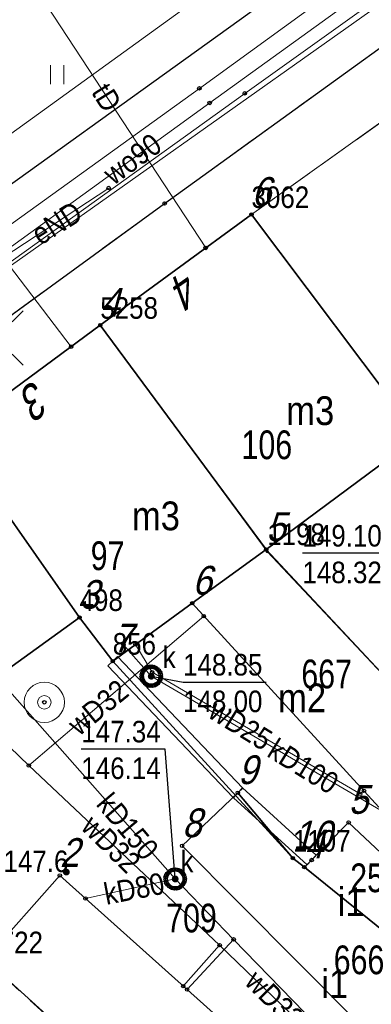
# Model space of a CAD drawing. Header units: metres. Extents: x 5548743 to 5556416, y 5707500 to 5714000.
# Tile 200 of 244: x 5554460 to 5554478, y 5710460 to 5710511. Entities that reach past the tile are written whole.
import ezdxf
from ezdxf.enums import TextEntityAlignment as Align

# ---------------------------------------------------------------- set-up
doc = ezdxf.new("R2010")
doc.units = ezdxf.units.M
for name, pattern in [('1.5_0.75', [2.25, 1.5, -0.75]), ('2.25_0.75', [3, 2.25, -0.75]), ('219-1000', [0])]:
    doc.linetypes.add(name, pattern=pattern)
doc.layers.get('0').update_dxf_attribs({"color": 2, "lineweight": 5})
doc.styles.get("Standard").update_dxf_attribs({"font": 'Working1250', "width": 0.75})
doc.linetypes.add('otdn_1000', pattern='A,7,0,[21,ksztalty.shx,S=0.7,R=0,X=0,Y=0]', length=7)

# ---------------------------------------------------------------- blocks, each defined once
blk = doc.blocks.new('PUNKTBUD')
at = {"color": 0}
blk.add_circle((0, 0), 0.09, dxfattribs=at)
blk = doc.blocks.new('203')
at = {"linetype": 'Continuous', "lineweight": 0}
h = blk.add_hatch(color=0, dxfattribs=at)
edge = h.paths.add_edge_path()
edge.add_arc((0, 0), 0.09, 0, 360)
blk = doc.blocks.new('US22')
at = {"color": 0, "linetype": 'Continuous', "lineweight": 0}
blk.add_circle((0, 0), 0.4, dxfattribs=at)
blk = doc.blocks.new('SM01')
at = {"color": 0, "linetype": 'Continuous', "lineweight": 13}
for p, q in [((-0.848, 0.848), (-1.414, 1.414)), ((0.849, 0.848), (1.414, 1.414)), ((-0.848, -0.849), (-1.414, -1.414)), ((0.849, -0.849), (1.414, -1.414))]:
    blk.add_line(p, q, dxfattribs=at)
blk.add_circle((0, 0), 0.35, dxfattribs=at)
blk = doc.blocks.new('PW01')
at = {"linetype": 'Continuous', "lineweight": 13}
h = blk.add_hatch(color=0, dxfattribs=at)
edge = h.paths.add_edge_path()
edge.add_arc((0, 0), 0.18, 0, 360)
blk = doc.blocks.new('US13')
at = {"color": 0, "linetype": 'Continuous', "lineweight": 13}
for radius in [1.05, 0.35]:
    blk.add_circle((0, 0), radius, dxfattribs=at)
blk = doc.blocks.new('TU04')
at = {"color": 0, "linetype": 'Continuous', "lineweight": 13}
for p, q in [((0, 0), (0, 1)), ((0.7, 0), (0.7, 1))]:
    blk.add_line(p, q, dxfattribs=at)
blk = doc.blocks.new('PIKIETAW1891')
at = {"color": 0}
blk.add_circle((0, 0), 0.09, dxfattribs=at)

msp = doc.modelspace()

# ---------------------------------------------------------------- linework, layer by layer
at = {"layer": '218-kontur użytku gruntowego', "color": 3, "linetype": 'CONTINUOUS', "lineweight": 18, "flags": 128}
for points in [[(5554450.01, 5710498.41), (5554497.13, 5710532.48)], [(5554497.13, 5710532.48), (5554450.01, 5710498.41)], [(5554478.92, 5710505.94), (5554471.81, 5710500.87)], [(5554471.81, 5710500.87), (5554478.92, 5710505.94)], [(5554471.81, 5710500.87), (5554463.92, 5710495.09)], [(5554463.92, 5710495.09), (5554471.81, 5710500.87)], [(5554463.92, 5710495.09), (5554456.15, 5710489.37)], [(5554456.15, 5710489.37), (5554463.92, 5710495.09)], [(5554457.92, 5710461.98), (5554473, 5710448.34)], [(5554473, 5710448.34), (5554457.92, 5710461.98)]]:
    msp.add_lwpolyline(points, dxfattribs=at)
at = {"layer": '219-działka ewidencyjna', "color": 7, "linetype": '219-1000', "lineweight": 18, "flags": 128}
for points in [[(5554497.13, 5710532.48), (5554450.01, 5710498.41)], [(5554478.92, 5710505.94), (5554471.81, 5710500.87)], [(5554471.81, 5710500.87), (5554463.92, 5710495.09)], [(5554471.81, 5710500.87), (5554480.53, 5710489.29)], [(5554463.92, 5710495.09), (5554456.15, 5710489.37)], [(5554463.92, 5710495.09), (5554472.63, 5710483.28)], [(5554456.15, 5710489.37), (5554462.84, 5710479.84)], [(5554472.63, 5710483.28), (5554494.19, 5710460.34)], [(5554462.84, 5710479.84), (5554464.57, 5710477.56)], [(5554464.57, 5710477.56), (5554473.97, 5710467.28)], [(5554473.97, 5710467.28), (5554479.42, 5710462.9)], [(5554473, 5710448.34), (5554457.92, 5710461.98)]]:
    msp.add_lwpolyline(points, dxfattribs=at)
at = {"layer": '312-budynek ewidencyjny', "color": 7, "linetype": 'CONTINUOUS', "lineweight": 35, "flags": 128}
for points in [[(5554463.92, 5710495.09), (5554471.81, 5710500.87)], [(5554471.81, 5710500.87), (5554480.53, 5710489.28)], [(5554456.15, 5710489.37), (5554463.92, 5710495.09)], [(5554472.58, 5710483.38), (5554463.92, 5710495.09)], [(5554463.92, 5710495.09), (5554472.58, 5710483.38)], [(5554456.15, 5710489.37), (5554462.84, 5710479.84)], [(5554462.84, 5710479.84), (5554456.15, 5710489.37)], [(5554480.53, 5710489.28), (5554472.58, 5710483.38)], [(5554468.72, 5710480.58), (5554472.58, 5710483.38)], [(5554472.58, 5710483.38), (5554468.72, 5710480.58)], [(5554472.58, 5710483.38), (5554481.78, 5710473.54)], [(5554468.72, 5710480.58), (5554464.57, 5710477.56)], [(5554478.45, 5710469.94), (5554468.72, 5710480.58)], [(5554462.84, 5710479.84), (5554451.89, 5710471.93)], [(5554464.57, 5710477.56), (5554462.84, 5710479.84)], [(5554468.19, 5710467.92), (5554471.1, 5710470.69)], [(5554471.1, 5710470.69), (5554473.97, 5710467.28)], [(5554474.57, 5710466.81), (5554476.88, 5710469.14)], [(5554476.88, 5710469.14), (5554481.4, 5710464.9)], [(5554483.24, 5710452.79), (5554468.19, 5710467.92)], [(5554473.97, 5710467.28), (5554474.57, 5710466.81)], [(5554474.57, 5710466.81), (5554479.42, 5710462.9)], [(5554479.42, 5710462.9), (5554474.57, 5710466.81)], [(5554457.92, 5710461.98), (5554461.81, 5710466.37)], [(5554461.81, 5710466.37), (5554476.97, 5710452.79)], [(5554473, 5710448.34), (5554457.92, 5710461.98)]]:
    msp.add_lwpolyline(points, dxfattribs=at)
at = {"layer": 'chodnik', "color": 7, "linetype": '1.5_0.75', "lineweight": 18, "flags": 128}
for points in [[(5554443.41, 5710483.75), (5554443.48, 5710483.32), (5554444.89, 5710481.41), (5554456.15, 5710489.37), (5554463.92, 5710495.09), (5554471.81, 5710500.87), (5554478.92, 5710505.94), (5554487.22, 5710511.83), (5554494.74, 5710517.27), (5554502.24, 5710522.68), (5554509.44, 5710527.98), (5554517.53, 5710533.78), (5554523.91, 5710538.26), (5554526.95, 5710540.3), (5554530.39, 5710542.48), (5554529.99, 5710543.17), (5554531.67, 5710544.37), (5554540.15, 5710548.3), (5554542.17, 5710544.15), (5554543.16, 5710544.62), (5554541.6, 5710547.89), (5554545.78, 5710549.93), (5554545.46, 5710550.59), (5554552.12, 5710553.48), (5554553.39, 5710550.56), (5554546.96, 5710547.54), (5554547.39, 5710546.68), (5554550.44, 5710548.15), (5554556.72, 5710551.2), (5554557.91, 5710550.65), (5554560.57, 5710542.33), (5554562.25, 5710537.06), (5554562.95, 5710534.86), (5554564.19, 5710535.17), (5554563.68, 5710537.46), (5554563.06, 5710540.12), (5554562.14, 5710542.87), (5554557.72, 5710555.64), (5554557.27, 5710556.62), (5554556.75, 5710557.41), (5554555.64, 5710558.2), (5554554.78, 5710558.61), (5554553.78, 5710558.9), (5554553.05, 5710558.68), (5554534.16, 5710549.88), (5554521.64, 5710540.81), (5554505.22, 5710528.95), (5554488.48, 5710516.77), (5554467.28, 5710501.44), (5554443.47, 5710484.11)], [(5554534.68, 5710444.02), (5554533.44, 5710447.83), (5554532.74, 5710450.32), (5554532.25, 5710453.02), (5554531.99, 5710455.98), (5554532.08, 5710458.09), (5554525.34, 5710462.38), (5554524.61, 5710462.94), (5554522.83, 5710461.38), (5554527.34, 5710458.21), (5554523.68, 5710452.82), (5554522.68, 5710451.26), (5554522.17, 5710451.09), (5554521.72, 5710451.23), (5554520.3, 5710452.13), (5554518.05, 5710448.36), (5554519.95, 5710447.14), (5554517.57, 5710443.57), (5554517.24, 5710443.09), (5554516.84, 5710442.79), (5554516.38, 5710442.77), (5554515.07, 5710443.57), (5554513.04, 5710440.34), (5554514.26, 5710439.58), (5554514.56, 5710439.21), (5554514.45, 5710438.79), (5554514.05, 5710438.35), (5554513.16, 5710438.21), (5554511.84, 5710438.35), (5554499.44, 5710441.37), (5554492.31, 5710443.8), (5554488.5, 5710446.13), (5554485.15, 5710442.98), (5554480.02, 5710444.15), (5554476.84, 5710445.73), (5554473, 5710448.34), (5554458, 5710461.89), (5554454.24, 5710466.61), (5554453.01, 5710470.45), (5554451.89, 5710471.93), (5554444.93, 5710481.42), (5554444.35, 5710480.94), (5554441.8, 5710479.11), (5554450.83, 5710465.49), (5554462.77, 5710454.82), (5554472.06, 5710446.49), (5554474.79, 5710444.72), (5554479.98, 5710442.38), (5554485.01, 5710441.4), (5554491.58, 5710441.36), (5554502.71, 5710438.14), (5554511.32, 5710435.72), (5554512.21, 5710435.29), (5554516.44, 5710435.55), (5554519.7, 5710437.6), (5554520.86, 5710439.17), (5554523.35, 5710439.77), (5554534.99, 5710442.97)]]:
    msp.add_lwpolyline(points, close=True, dxfattribs=at)
at = {"layer": 'jezdnia', "color": 7, "linetype": '2.25_0.75', "lineweight": 18, "flags": 128}
for points in [[(5554412.43, 5710514.29), (5554408.24, 5710510.92), (5554418.66, 5710508.44), (5554419.59, 5710509.15), (5554420.38, 5710509.5), (5554421.46, 5710509.6), (5554422.36, 5710509.47), (5554423.16, 5710509.24), (5554423.89, 5710508.85), (5554424.46, 5710508.45), (5554428.69, 5710502.64), (5554439.05, 5710488.34), (5554439.27, 5710487.75), (5554439.32, 5710487.1), (5554439.14, 5710486.55), (5554438.1, 5710485.76), (5554437.65, 5710485.71), (5554436.85, 5710485.85), (5554441.68, 5710479.01), (5554444.19, 5710480.86), (5554442.45, 5710483.36), (5554443.47, 5710484.11), (5554467.28, 5710501.44), (5554488.48, 5710516.77), (5554505.22, 5710528.95), (5554521.64, 5710540.81), (5554534.16, 5710549.88), (5554542.28, 5710555.84), (5554542.73, 5710556.08), (5554548.69, 5710558.31), (5554550.14, 5710558.79), (5554550.8, 5710559.03), (5554551.51, 5710559.12), (5554552.37, 5710559.08), (5554553.78, 5710558.9), (5554554.78, 5710558.61), (5554555.64, 5710558.2), (5554556.75, 5710557.41), (5554557.27, 5710556.62), (5554557.72, 5710555.64), (5554562.19, 5710557.43), (5554562.14, 5710560.52), (5554558, 5710570.33), (5554557.22, 5710570.54), (5554556.66, 5710571.02), (5554556.14, 5710571.5), (5554555.73, 5710572.18), (5554551.34, 5710570.77), (5554551.5, 5710569.95), (5554551.48, 5710569.22), (5554551.26, 5710568.27), (5554550.9, 5710567.4), (5554550.49, 5710566.63), (5554550, 5710565.93), (5554549.32, 5710565.24), (5554547.89, 5710564.5), (5554545.11, 5710563.32), (5554541.28, 5710561.94), (5554534.34, 5710559.41), (5554531.12, 5710560.98), (5554521.77, 5710557.63), (5554514.14, 5710555.67), (5554512.15, 5710552.94), (5554509.31, 5710551.99), (5554508.96, 5710551.99), (5554508.15, 5710552.25), (5554507.64, 5710552.54), (5554506.95, 5710553.08), (5554506.33, 5710553.74), (5554505.62, 5710554.6), (5554504.27, 5710557.08), (5554503.76, 5710559.81), (5554500.07, 5710560.85), (5554495.64, 5710558.86), (5554496.41, 5710557.66), (5554496.92, 5710556.29), (5554497.23, 5710555.1), (5554497.4, 5710553.9), (5554497.47, 5710552.1), (5554497.29, 5710550.89), (5554497.03, 5710549.78), (5554496.59, 5710548.91), (5554496.04, 5710547.96), (5554495.73, 5710547.56), (5554494.8, 5710547.25), (5554491.67, 5710548.63), (5554486.93, 5710547.1), (5554485.39, 5710546.56), (5554480.26, 5710544.86), (5554478.27, 5710541.32), (5554476.06, 5710540.6), (5554472.16, 5710539.33), (5554470.22, 5710538.71), (5554468.48, 5710538.32), (5554467.02, 5710538.21), (5554465.68, 5710538.2), (5554464.68, 5710538.33), (5554463.62, 5710538.55), (5554462.32, 5710538.98), (5554460.78, 5710539.89), (5554459.64, 5710540.79), (5554459.04, 5710541.45), (5554456.35, 5710545.55), (5554450.55, 5710542.97), (5554450.88, 5710541.78), (5554451.08, 5710540.23), (5554451.01, 5710538.73), (5554450.66, 5710537.42), (5554450.07, 5710535.93), (5554449.39, 5710534.73), (5554448.6, 5710533.68), (5554447.4, 5710532.83), (5554442.88, 5710530.78), (5554440.1, 5710529.43), (5554437.5, 5710528.21), (5554433.01, 5710525.89), (5554428.59, 5710523.58), (5554424.16, 5710521.11), (5554422.19, 5710520.04), (5554421.57, 5710519.67), (5554417.2, 5710517.18), (5554414.65, 5710515.66)], [(5554428.71, 5710509.3), (5554428.68, 5710510.32), (5554428.8, 5710511.3), (5554429.18, 5710512.41), (5554429.41, 5710512.9), (5554429.89, 5710513.58), (5554430.34, 5710514.03), (5554432.33, 5710515.38), (5554437.11, 5710517.92), (5554442.07, 5710520.41), (5554445.81, 5710522.28), (5554447.94, 5710523.14), (5554451.04, 5710524.57), (5554456.41, 5710526.65), (5554473.26, 5710533.11), (5554474.12, 5710533.41), (5554478.09, 5710534.93), (5554483.66, 5710536.94), (5554498.64, 5710542.03), (5554516.16, 5710548.01), (5554516.93, 5710548), (5554517.64, 5710547.84), (5554518.12, 5710547.63), (5554518.49, 5710547.33), (5554518.69, 5710546.82), (5554518.62, 5710546.31), (5554518.49, 5710545.68), (5554518.25, 5710545.11), (5554502.01, 5710533.41), (5554499.18, 5710531.28), (5554480.51, 5710517.72), (5554457.35, 5710501.07), (5554454.86, 5710499.22), (5554446.83, 5710493.37), (5554446.13, 5710492.94), (5554445.39, 5710492.65), (5554444.53, 5710492.46), (5554443.54, 5710492.36), (5554442.75, 5710492.37), (5554441.95, 5710492.65), (5554440.44, 5710493.3), (5554439.31, 5710494.14), (5554438.58, 5710494.97), (5554431.32, 5710505.12), (5554431.12, 5710505.17), (5554429.18, 5710508.02), (5554428.85, 5710508.67)]]:
    msp.add_lwpolyline(points, close=True, dxfattribs=at)
at = {"layer": 'krawężnik', "color": 7, "linetype": 'CONTINUOUS', "lineweight": 25, "flags": 128}
for points in [[(5554444.89, 5710481.41), (5554444.19, 5710480.86), (5554442.45, 5710483.36), (5554443.47, 5710484.11), (5554467.28, 5710501.44), (5554488.48, 5710516.77), (5554505.22, 5710528.95), (5554521.64, 5710540.81), (5554534.16, 5710549.88), (5554542.28, 5710555.84), (5554542.73, 5710556.08), (5554548.69, 5710558.31), (5554550.14, 5710558.79), (5554550.8, 5710559.03), (5554551.51, 5710559.12), (5554552.37, 5710559.08), (5554553.78, 5710558.9), (5554554.78, 5710558.61), (5554555.64, 5710558.2), (5554556.75, 5710557.41), (5554557.27, 5710556.62), (5554557.72, 5710555.64)], [(5554480.51, 5710517.72), (5554457.35, 5710501.07), (5554454.86, 5710499.22), (5554446.83, 5710493.37), (5554446.13, 5710492.94), (5554445.39, 5710492.65), (5554444.53, 5710492.46), (5554443.54, 5710492.36), (5554442.75, 5710492.37)]]:
    msp.add_lwpolyline(points, dxfattribs=at)
at = {"layer": 'przewód elektroenergetyczny podziemny', "color": 1, "linetype": 'CONTINUOUS', "lineweight": 18, "flags": 128}
for points in [[(5554449.63, 5710491.59), (5554456.84, 5710496.68), (5554471.46, 5710507.19), (5554495.34, 5710524.27)], [(5554462.4, 5710493.97), (5554458.85, 5710498.63), (5554464.36, 5710502.25)]]:
    msp.add_lwpolyline(points, dxfattribs=at)
at = {"layer": 'przewód kanalizacyjny', "color": 34, "linetype": 'CONTINUOUS', "lineweight": 18, "flags": 128}
for points in [[(5554427.48, 5710507.46), (5554436.43, 5710495.7), (5554438.67, 5710497.03), (5554439.81, 5710495.23), (5554440.65, 5710493.91), (5554443.63, 5710489.11), (5554469.09, 5710507.45), (5554490.58, 5710523.05)], [(5554465.13, 5710478.41), (5554466.58, 5710476.77), (5554479.88, 5710469)], [(5554458.52, 5710476.72), (5554467.83, 5710466.19)], [(5554467.83, 5710466.19), (5554463.15, 5710465.17)], [(5554467.83, 5710466.19), (5554470.88, 5710463.04)], [(5554470.88, 5710463.04), (5554468.45, 5710460.42)], [(5554470.88, 5710463.04), (5554476.44, 5710457.31)]]:
    msp.add_lwpolyline(points, dxfattribs=at)
at = {"layer": 'przewód telekomunikacyjny podziemny', "color": 30, "linetype": 'CONTINUOUS', "lineweight": 18, "flags": 128}
for points in [[(5554450.27, 5710491.85), (5554495.84, 5710524.13)], [(5554453.88, 5710522.82), (5554469.42, 5710499.12)]]:
    msp.add_lwpolyline(points, dxfattribs=at)
at = {"layer": 'przewód wodociągowy', "color": 5, "linetype": 'CONTINUOUS', "lineweight": 18, "flags": 128}
for points in [[(5554556.04, 5710561.88), (5554535.46, 5710553.29), (5554511.24, 5710536.47), (5554507.09, 5710533.72), (5554491.27, 5710522.32), (5554469.63, 5710506.69), (5554453.15, 5710494.76)], [(5554460.19, 5710472.11), (5554469.32, 5710479.91)], [(5554465.76, 5710478.43), (5554466.63, 5710476.98), (5554477.48, 5710470.63), (5554477.68, 5710470.79)], [(5554458.7, 5710473.56), (5554460.19, 5710472.11)], [(5554460.19, 5710472.11), (5554470.15, 5710462.74)], [(5554470.15, 5710462.74), (5554468.25, 5710460.6)], [(5554470.15, 5710462.74), (5554475.27, 5710457.79)]]:
    msp.add_lwpolyline(points, dxfattribs=at)
at = {"layer": 'rzedna-Atr2', "color": 7, "flags": 128}
for points in [[(5554479.95, 5710483.88), (5554478.8, 5710483.19), (5554474.469, 5710483.19)], [(5554466.58, 5710476.77), (5554468.24, 5710476.46), (5554472.571, 5710476.46)], [(5554467.83, 5710466.19), (5554467.31, 5710472.97), (5554462.932, 5710472.97)]]:
    msp.add_lwpolyline(points, dxfattribs=at)
at = {"layer": 'studnia kanalizacyjna', "color": 34, "linetype": 'CONTINUOUS', "lineweight": 18, "flags": 128}
for points in [[(5554467.08, 5710476.78), (5554467.08, 5710476.68), (5554467.05, 5710476.58), (5554466.99, 5710476.49), (5554466.92, 5710476.4), (5554466.84, 5710476.34), (5554466.75, 5710476.29), (5554466.65, 5710476.27), (5554466.55, 5710476.27), (5554466.45, 5710476.28), (5554466.34, 5710476.33), (5554466.26, 5710476.39), (5554466.19, 5710476.47), (5554466.13, 5710476.56), (5554466.1, 5710476.66), (5554466.08, 5710476.76), (5554466.09, 5710476.86), (5554466.12, 5710476.96), (5554466.18, 5710477.05), (5554466.25, 5710477.13), (5554466.32, 5710477.19), (5554466.42, 5710477.24), (5554466.52, 5710477.27), (5554466.62, 5710477.27), (5554466.72, 5710477.25), (5554466.82, 5710477.2), (5554466.91, 5710477.14), (5554466.98, 5710477.07), (5554467.04, 5710476.98), (5554467.07, 5710476.88)], [(5554468.33, 5710466.2), (5554468.32, 5710466.1), (5554468.29, 5710466), (5554468.23, 5710465.91), (5554468.17, 5710465.83), (5554468.09, 5710465.77), (5554467.99, 5710465.71), (5554467.89, 5710465.69), (5554467.79, 5710465.69), (5554467.69, 5710465.71), (5554467.59, 5710465.76), (5554467.51, 5710465.81), (5554467.43, 5710465.89), (5554467.37, 5710465.98), (5554467.34, 5710466.08), (5554467.33, 5710466.18), (5554467.33, 5710466.28), (5554467.36, 5710466.38), (5554467.42, 5710466.47), (5554467.49, 5710466.55), (5554467.57, 5710466.62), (5554467.67, 5710466.67), (5554467.77, 5710466.69), (5554467.87, 5710466.69), (5554467.97, 5710466.67), (5554468.07, 5710466.63), (5554468.15, 5710466.57), (5554468.22, 5710466.49), (5554468.28, 5710466.4), (5554468.31, 5710466.3)]]:
    msp.add_lwpolyline(points, close=True, dxfattribs=at)
at = {"layer": 'trawnik', "color": 7, "linetype": '1.5_0.75', "lineweight": 18, "flags": 128}
msp.add_lwpolyline([(5554457.35, 5710501.07), (5554480.51, 5710517.72), (5554499.18, 5710531.28), (5554498.78, 5710531.64), (5554498.19, 5710531.86), (5554497.58, 5710531.99), (5554486.48, 5710526.01), (5554486.93, 5710525.13), (5554485.07, 5710524.1), (5554484.57, 5710525.04), (5554476.66, 5710520.72), (5554474.47, 5710517.35), (5554470.4, 5710517.43), (5554466.99, 5710515.66), (5554467.51, 5710514.73), (5554465.57, 5710513.75), (5554465.15, 5710514.6), (5554456.55, 5710509.97), (5554456.44, 5710509.78), (5554456.13, 5710508.89), (5554456.51, 5710508.06), (5554454.72, 5710504.86)], close=True, dxfattribs=at)
at = {"layer": 'ściana oporowa (linia)', "color": 0, "lineweight": 18}
for p, q in [((5554464.824, 5710477.801), (5554464.57, 5710477.56)), ((5554464.824, 5710477.801), (5554471.354, 5710470.931)), ((5554471.336, 5710470.949), (5554471.1, 5710470.69)), ((5554471.354, 5710470.931), (5554471.1, 5710470.69)), ((5554471.336, 5710470.949), (5554475.186, 5710467.439)), ((5554475.186, 5710467.439), (5554474.95, 5710467.18))]:
    msp.add_line(p, q, dxfattribs=at)
at = {"layer": 'ściana oporowa (linia)', "color": 0, "linetype": 'otdn_1000', "lineweight": 18}
for p, q in [((5554464.316, 5710477.319), (5554464.57, 5710477.56)), ((5554464.316, 5710477.319), (5554470.846, 5710470.449)), ((5554470.846, 5710470.449), (5554471.1, 5710470.69)), ((5554470.864, 5710470.431), (5554471.1, 5710470.69)), ((5554470.864, 5710470.431), (5554474.714, 5710466.921)), ((5554474.714, 5710466.921), (5554474.95, 5710467.18))]:
    msp.add_line(p, q, dxfattribs=at)

# ---------------------------------------------------------------- block references
at = {"layer": '203-punkt graniczny', "color": 7, "linetype": 'CONTINUOUS', "lineweight": 18}
for p in [(5554471.81, 5710500.87), (5554463.92, 5710495.09), (5554472.63, 5710483.28), (5554462.84, 5710479.84), (5554464.57, 5710477.56), (5554473.97, 5710467.28)]:
    msp.add_blockref('203', p, dxfattribs=at)
at = {"layer": 'latarnia', "color": 7, "linetype": 'CONTINUOUS', "lineweight": 18}
msp.add_blockref('SM01', (5554458.48, 5710494.42), dxfattribs=at)
at = {"layer": 'pikieta naturalna', "color": 7, "linetype": 'CONTINUOUS', "lineweight": 13}
msp.add_blockref('PW01', (5554462.15, 5710466.55), dxfattribs=at)
at = {"layer": 'Punkt budynku', "color": 5, "linetype": 'CONTINUOUS', "lineweight": 13}
for p in [(5554471.81, 5710500.87), (5554463.92, 5710495.09), (5554472.58, 5710483.38), (5554468.72, 5710480.58), (5554462.84, 5710479.84), (5554464.57, 5710477.56), (5554471.1, 5710470.69), (5554476.88, 5710469.14), (5554468.19, 5710467.92), (5554473.97, 5710467.28), (5554461.81, 5710466.37), (5554474.57, 5710466.81)]:
    msp.add_blockref('PUNKTBUD', p, dxfattribs=at)
at = {"layer": 'Punkt roboczy BDOT GESUT K1', "color": 6, "linetype": 'CONTINUOUS', "lineweight": 18}
for p in [(5554469.09, 5710507.45), (5554471.46, 5710507.19), (5554469.63, 5710506.69), (5554464.36, 5710502.25), (5554467.28, 5710501.44), (5554467.28, 5710501.44), (5554467.28, 5710501.44), (5554471.81, 5710500.87), (5554469.42, 5710499.12), (5554463.92, 5710495.09), (5554462.4, 5710493.97), (5554469.32, 5710479.91), (5554465.13, 5710478.41), (5554465.76, 5710478.43), (5554464.57, 5710477.56), (5554466.32, 5710477.19), (5554466.42, 5710477.24), (5554466.52, 5710477.27), (5554466.62, 5710477.27), (5554466.72, 5710477.25), (5554466.82, 5710477.2), (5554466.91, 5710477.14), (5554466.08, 5710476.76), (5554466.09, 5710476.86), (5554466.1, 5710476.66), (5554466.12, 5710476.96), (5554466.18, 5710477.05), (5554466.25, 5710477.13), (5554466.58, 5710476.77), (5554466.58, 5710476.77), (5554466.63, 5710476.98), (5554466.98, 5710477.07), (5554467.04, 5710476.98), (5554467.07, 5710476.88), (5554467.08, 5710476.78), (5554467.08, 5710476.68), (5554466.13, 5710476.56), (5554466.19, 5710476.47), (5554466.26, 5710476.39), (5554466.34, 5710476.33), (5554466.45, 5710476.28), (5554466.55, 5710476.27), (5554466.65, 5710476.27), (5554466.75, 5710476.29), (5554466.84, 5710476.34), (5554466.92, 5710476.4), (5554466.99, 5710476.49), (5554467.05, 5710476.58), (5554461, 5710475.41), (5554460.19, 5710472.11), (5554460.19, 5710472.11), (5554460.19, 5710472.11), (5554471.1, 5710470.69), (5554471.1, 5710470.69), (5554477.48, 5710470.63), (5554477.68, 5710470.79), (5554474.95, 5710467.18), (5554462.15, 5710466.55), (5554467.36, 5710466.38), (5554467.42, 5710466.47), (5554467.49, 5710466.55), (5554467.57, 5710466.62), (5554467.67, 5710466.67), (5554467.77, 5710466.69), (5554467.87, 5710466.69), (5554467.97, 5710466.67), (5554468.07, 5710466.63), (5554468.15, 5710466.57), (5554468.22, 5710466.49), (5554468.28, 5710466.4), (5554467.33, 5710466.28), (5554467.33, 5710466.18), (5554467.34, 5710466.08), (5554467.37, 5710465.98), (5554467.43, 5710465.89), (5554467.83, 5710466.19), (5554467.83, 5710466.19), (5554467.83, 5710466.19), (5554467.83, 5710466.19), (5554468.23, 5710465.91), (5554468.29, 5710466), (5554468.31, 5710466.3), (5554468.32, 5710466.1), (5554468.33, 5710466.2), (5554467.51, 5710465.81), (5554467.59, 5710465.76), (5554467.69, 5710465.71), (5554467.79, 5710465.69), (5554467.89, 5710465.69), (5554467.99, 5710465.71), (5554468.09, 5710465.77), (5554468.17, 5710465.83), (5554463.15, 5710465.17), (5554470.88, 5710463.04), (5554470.88, 5710463.04), (5554470.88, 5710463.04), (5554470.15, 5710462.74), (5554470.15, 5710462.74), (5554470.15, 5710462.74), (5554468.25, 5710460.6), (5554468.45, 5710460.42)]:
    msp.add_blockref('PIKIETAW1891', p, dxfattribs=at)
at = {"layer": 'rzedna', "color": 34, "linetype": 'CONTINUOUS', "lineweight": 18}
for p in [(5554466.58, 5710476.77), (5554467.83, 5710466.19)]:
    msp.add_blockref('PW01', p, dxfattribs=at)
at = {"layer": 'studnia zwykła', "color": 5, "linetype": 'CONTINUOUS', "lineweight": 18}
msp.add_blockref('US13', (5554461, 5710475.41), dxfattribs=at)
at = {"layer": 'trawnik', "color": 7, "linetype": 'CONTINUOUS', "lineweight": 18}
msp.add_blockref('TU04', (5554461.319, 5710507.669), dxfattribs=at)
at = {"layer": 'właz do komory lub kanału - okrągły', "color": 7, "linetype": 'CONTINUOUS', "lineweight": 18}
for p in [(5554466.58, 5710476.77), (5554467.83, 5710466.19)]:
    msp.add_blockref('US22', p, dxfattribs=at)

# ---------------------------------------------------------------- texts
at = {"layer": '203-punkt graniczny-Atr103', "color": 7, "width": 0.9}
for s, p in [('3062', (5554471.81, 5710500.87)), ('3062', (5554471.81, 5710500.87)), ('5258', (5554463.92, 5710495.09)), ('5258', (5554463.92, 5710495.09)), ('1198', (5554472.63, 5710483.28)), ('1198', (5554472.63, 5710483.28)), ('498', (5554462.84, 5710479.84)), ('498', (5554462.84, 5710479.84)), ('856', (5554464.57, 5710477.56)), ('856', (5554464.57, 5710477.56)), ('1107', (5554473.97, 5710467.28)), ('1107', (5554473.97, 5710467.28)), ('5722', (5554457.92, 5710461.98)), ('5722', (5554457.92, 5710461.98))]:
    msp.add_text(s, height=1.125, dxfattribs=at).set_placement(p, align=Align.BOTTOM_LEFT)
at = {"layer": '211-numer działki ewidencyjnej', "color": 7, "linetype": 'CONTINUOUS', "lineweight": 18, "width": 0.79}
msp.add_text('709', height=1.5, dxfattribs=at).set_placement((5554467.36, 5710464.9), align=Align.TOP_LEFT)
at = {"layer": '238-Punkt adresowy budynku', "color": 7, "linetype": 'CONTINUOUS', "lineweight": 18, "oblique": 15, "width": 0.79}
for s, rotation, p in [('4', 214.905, (5554467.95, 5710497.74)), ('3', 215.037, (5554460.11, 5710491.98))]:
    msp.add_text(s, height=1.8, rotation=rotation, dxfattribs=at).set_placement(p, align=Align.CENTER)
at = {"layer": '312-oznaczenie budynku ewidencyjnego', "color": 7, "linetype": 'CONTINUOUS', "lineweight": 18, "width": 0.79}
for s, p in [('106', (5554471.29, 5710489.6)), ('97', (5554463.42, 5710483.81)), ('667', (5554474.41, 5710477.64)), ('2576', (5554476.96, 5710467)), ('666', (5554476.1, 5710462.72))]:
    msp.add_text(s, height=1.5, dxfattribs=at).set_placement(p, align=Align.TOP_LEFT)
at = {"layer": '312-oznaczenie budynku ewidencyjnego-Atr117', "color": 7, "width": 0.9}
msp.add_text('m3', height=1.5, dxfattribs=at).set_placement((5554473.62, 5710491.38), align=Align.TOP_LEFT)
msp.add_text('m3', height=1.5, dxfattribs=at).set_placement((5554465.57, 5710484.39))
for s, p in [('m2', (5554474.45, 5710475.64)), ('i1', (5554477.01, 5710465)), ('i1', (5554476.15, 5710460.72))]:
    msp.add_text(s, height=1.5, dxfattribs=at).set_placement(p, align=Align.MIDDLE_CENTER)
at = {"layer": 'pikieta naturalna-Atr2', "color": 7, "width": 0.9}
msp.add_text('147.6', height=1.125, dxfattribs=at).set_placement((5554458.87, 5710467.11), align=Align.MIDDLE_LEFT)
at = {"layer": 'przewód elektroenergetyczny podziemny-Atr1', "color": 1, "width": 0.9}
msp.add_text('eND', height=1.125, rotation=31.977, dxfattribs=at).set_placement((5554460.5, 5710499.71), align=Align.MIDDLE_LEFT)
at = {"layer": 'przewód kanalizacyjny-Atr1', "color": 34, "width": 0.9}
for s, rotation, p in [('kD100', 328.385, (5554472.85, 5710473.1)), ('kD150', 310.15, (5554464.09, 5710470.43)), ('kD80', 10.909, (5554464.13, 5710465.39))]:
    msp.add_text(s, height=1.125, rotation=rotation, dxfattribs=at).set_placement(p, align=Align.MIDDLE_LEFT)
at = {"layer": 'przewód telekomunikacyjny podziemny-Atr1', "color": 30, "width": 0.9}
msp.add_text('tD', height=1.125, rotation=301.942, dxfattribs=at).set_placement((5554463.9, 5710507.55), align=Align.MIDDLE_LEFT)
at = {"layer": 'przewód wodociągowy-Atr1', "color": 5, "width": 0.9}
for s, rotation, p in [('wo90', 35.901, (5554464.28, 5710502.82)), ('wD32', 39.204, (5554462.46, 5710474.05)), ('wD25', 328.371, (5554469.77, 5710475.14)), ('wD32', 315.444, (5554463.25, 5710469.23)), ('wD32', 314.659, (5554471.8, 5710461.14))]:
    msp.add_text(s, height=1.125, rotation=rotation, dxfattribs=at).set_placement(p, align=Align.MIDDLE_LEFT)
at = {"layer": 'Punkt budynku-Atr104', "color": 5, "oblique": 15, "width": 0.9}
for s, p in [('6', (5554471.81, 5710500.87)), ('4', (5554463.92, 5710495.09)), ('5', (5554472.58, 5710483.38)), ('6', (5554468.72, 5710480.58)), ('3', (5554462.84, 5710479.84)), ('7', (5554464.57, 5710477.56)), ('9', (5554471.1, 5710470.69)), ('5', (5554476.88, 5710469.14)), ('8', (5554468.19, 5710467.92)), ('10', (5554473.97, 5710467.28)), ('4', (5554474.57, 5710466.81)), ('2', (5554461.81, 5710466.37))]:
    msp.add_text(s, height=1.5, dxfattribs=at).set_placement(p, align=Align.BOTTOM_LEFT)
at = {"layer": 'rzedna-Atr2', "color": 5, "width": 0.9}
msp.add_text('149.10', height=1.125, dxfattribs=at).set_placement((5554474.469, 5710483.201), align=Align.BOTTOM_LEFT)
at = {"layer": 'rzedna-Atr2', "color": 34, "width": 0.9}
for s, p in [('148.85', (5554468.24, 5710476.471)), ('147.34', (5554462.932, 5710472.981))]:
    msp.add_text(s, height=1.125, dxfattribs=at).set_placement(p, align=Align.BOTTOM_LEFT)
at = {"layer": 'rzedna-Atr3', "color": 5, "width": 0.9}
msp.add_text('148.32', height=1.125, dxfattribs=at).set_placement((5554474.469, 5710481.289), align=Align.BOTTOM_LEFT)
at = {"layer": 'rzedna-Atr3', "color": 34, "width": 0.9}
for s, p in [('148.00', (5554468.24, 5710474.559)), ('146.14', (5554462.932, 5710471.069))]:
    msp.add_text(s, height=1.125, dxfattribs=at).set_placement(p, align=Align.BOTTOM_LEFT)
at = {"layer": 'właz do komory lub kanału - okrągły-Atr17', "color": 7, "width": 0.9}
for p in [(5554467.18, 5710477.2), (5554468.11, 5710466.53)]:
    msp.add_text('k', height=1.125, dxfattribs=at).set_placement(p)

doc.saveas('drawing.dxf')
